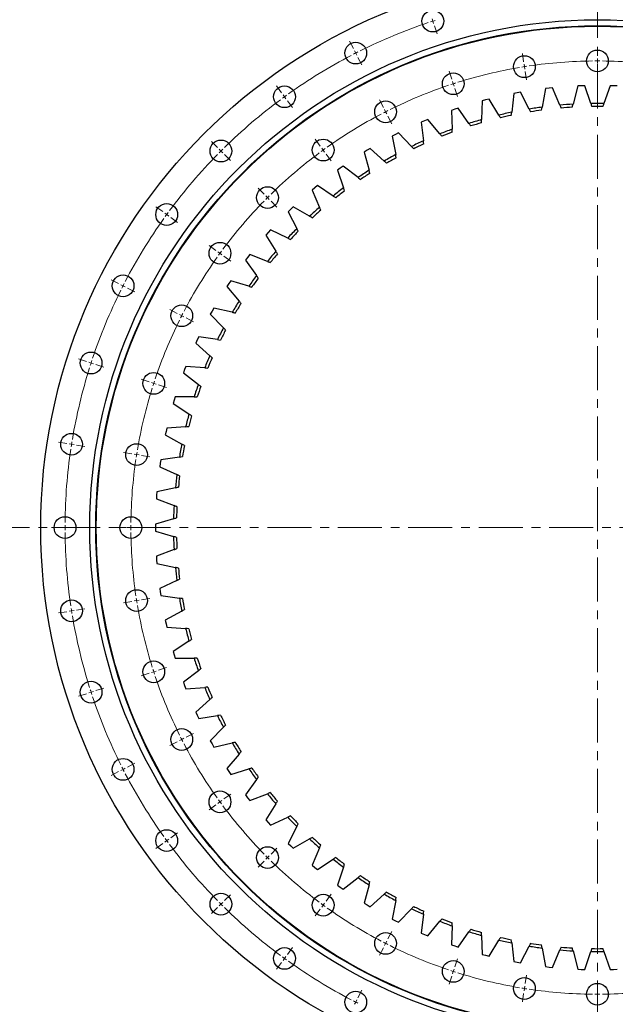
# Model space of a CAD drawing. Header units: millimetres. Extents: x 136 to 6498, y 4766 to 9347.
# Tile 4 of 10: x 876 to 1477, y 7829 to 8823. Entities that reach past the tile are written whole.
import ezdxf

# ---------------------------------------------------------------- set-up
doc = ezdxf.new("R2010")
doc.units = ezdxf.units.MM
doc.header["$LTSCALE"] = 20
doc.linetypes.add('CENTER', pattern=[10.16, 6.35, -1.27, 1.27, -1.27])

msp = doc.modelspace()

# ---------------------------------------------------------------- linework, layer by layer
at = {"linetype": 'CENTER', "lineweight": 18, "ltscale": 0.35}
for p, q in [((1459.35, 8919.97), (1459.35, 7700.33)), ((841.68, 8310.15), (2077.02, 8310.13))]:
    msp.add_line(p, q, dxfattribs=at)
at = {"color": 0, "linetype": 'Continuous', "lineweight": 18}
for p, q in [((1293.25, 8821.33), (1292.48, 8823.71)), ((1293.25, 8821.33), (1294.02, 8818.95)), ((1294.79, 8816.58), (1297.42, 8808.49)), ((1213.06, 8793.51), (1209.2, 8801.08)), ((1215.33, 8789.06), (1214.19, 8791.28)), ((1215.33, 8789.06), (1216.46, 8786.83)), ((1384.88, 8780.28), (1383.55, 8788.67)), ((1459.35, 8786.14), (1459.35, 8794.64)), ((1217.6, 8784.6), (1221.45, 8777.03)), ((1385.66, 8775.34), (1385.27, 8777.81)), ((1385.66, 8775.34), (1386.06, 8772.87)), ((1459.35, 8781.14), (1459.35, 8783.64)), ((1459.35, 8781.14), (1459.35, 8778.64)), ((1459.35, 8776.14), (1459.35, 8767.64)), ((1312.25, 8762.84), (1309.63, 8770.93)), ((1386.45, 8770.4), (1387.78, 8762.01)), ((1140.47, 8749.03), (1135.48, 8755.91)), ((1313.8, 8758.09), (1313.03, 8760.46)), ((1313.8, 8758.09), (1314.57, 8755.71)), ((1143.41, 8744.99), (1141.94, 8747.01)), ((1315.34, 8753.33), (1317.97, 8745.25)), ((1143.41, 8744.99), (1144.88, 8742.96)), ((1146.35, 8740.94), (1151.35, 8734.06)), ((1243.25, 8734.26), (1239.39, 8741.83)), ((1245.52, 8729.8), (1244.38, 8732.03)), ((1245.52, 8729.8), (1246.65, 8727.58)), ((1247.79, 8725.35), (1251.64, 8717.78)), ((1075.74, 8693.74), (1069.73, 8699.76)), ((1179.56, 8695.23), (1174.56, 8702.11)), ((1079.28, 8690.21), (1077.51, 8691.98)), ((1079.28, 8690.21), (1081.04, 8688.44)), ((1082.81, 8686.67), (1088.82, 8680.66)), ((1182.5, 8691.19), (1181.03, 8693.21)), ((1182.5, 8691.19), (1183.97, 8689.16)), ((1185.44, 8687.14), (1190.43, 8680.26)), ((1122.76, 8646.72), (1116.75, 8652.73)), ((1126.3, 8643.19), (1124.53, 8644.95)), ((1126.3, 8643.19), (1128.07, 8641.42)), ((1129.83, 8639.65), (1135.84, 8633.64)), ((1020.45, 8629.01), (1013.58, 8634.01)), ((1024.5, 8626.07), (1022.48, 8627.54)), ((1024.5, 8626.07), (1026.52, 8624.6)), ((1028.54, 8623.14), (1035.42, 8618.14)), ((1074.25, 8589.93), (1067.38, 8594.92)), ((1078.3, 8586.99), (1076.28, 8588.46)), ((1078.3, 8586.99), (1080.32, 8585.52)), ((1082.34, 8584.05), (1089.22, 8579.05)), ((975.97, 8556.43), (968.4, 8560.29)), ((980.43, 8554.16), (978.2, 8555.29)), ((980.43, 8554.16), (982.66, 8553.02)), ((984.88, 8551.89), (992.46, 8548.03)), ((1035.23, 8526.24), (1027.65, 8530.1)), ((1039.68, 8523.97), (1037.45, 8525.1)), ((1039.68, 8523.97), (1041.91, 8522.83)), ((1044.14, 8521.7), (1051.71, 8517.84)), ((943.4, 8477.78), (935.31, 8480.41)), ((948.15, 8476.24), (945.77, 8477.01)), ((948.15, 8476.24), (950.53, 8475.46)), ((952.91, 8474.69), (960.99, 8472.06)), ((1006.64, 8457.23), (998.56, 8459.86)), ((1011.4, 8455.69), (1009.02, 8456.46)), ((1011.4, 8455.69), (1013.78, 8454.91)), ((1016.15, 8454.14), (1024.24, 8451.51)), ((923.52, 8395.01), (915.13, 8396.33)), ((928.46, 8394.22), (925.99, 8394.61)), ((928.46, 8394.22), (930.93, 8393.83)), ((933.4, 8393.44), (941.8, 8392.11)), ((989.21, 8384.6), (980.81, 8385.93)), ((994.14, 8383.82), (991.68, 8384.21)), ((994.14, 8383.82), (996.61, 8383.43)), ((999.08, 8383.04), (1007.48, 8381.71)), ((916.85, 8310.14), (908.35, 8310.14)), ((921.85, 8310.14), (919.35, 8310.14)), ((921.85, 8310.14), (924.35, 8310.14)), ((926.85, 8310.14), (935.35, 8310.14)), ((983.35, 8310.14), (974.85, 8310.14)), ((988.35, 8310.14), (985.85, 8310.14)), ((988.35, 8310.14), (990.85, 8310.14)), ((993.35, 8310.14), (1001.85, 8310.14)), ((999.08, 8237.24), (1007.48, 8238.57)), ((989.21, 8235.68), (980.81, 8234.35)), ((994.14, 8236.46), (991.68, 8236.07)), ((994.14, 8236.46), (996.61, 8236.85)), ((923.52, 8225.27), (915.13, 8223.94)), ((928.46, 8226.06), (925.99, 8225.66)), ((928.46, 8226.06), (930.93, 8226.45)), ((933.4, 8226.84), (941.8, 8228.17)), ((1016.15, 8166.14), (1024.24, 8168.76)), ((1006.64, 8163.05), (998.56, 8160.42)), ((1011.4, 8164.59), (1009.02, 8163.82)), ((1011.4, 8164.59), (1013.78, 8165.37)), ((943.4, 8142.5), (935.31, 8139.87)), ((948.15, 8144.04), (945.77, 8143.27)), ((948.15, 8144.04), (950.53, 8144.82)), ((952.91, 8145.59), (960.99, 8148.21)), ((1044.14, 8098.58), (1051.71, 8102.44)), ((1035.23, 8094.04), (1027.65, 8090.18)), ((1039.68, 8096.31), (1037.45, 8095.18)), ((1039.68, 8096.31), (1041.91, 8097.44)), ((984.88, 8068.39), (992.46, 8072.25)), ((975.97, 8063.85), (968.4, 8059.99)), ((980.43, 8066.12), (978.2, 8064.98)), ((980.43, 8066.12), (982.66, 8067.25)), ((1082.34, 8036.23), (1089.22, 8041.23)), ((1074.25, 8030.35), (1067.38, 8025.36)), ((1078.3, 8033.29), (1076.28, 8031.82)), ((1078.3, 8033.29), (1080.32, 8034.76)), ((1028.54, 7997.14), (1035.42, 8002.14)), ((1020.45, 7991.27), (1013.58, 7986.27)), ((1024.5, 7994.2), (1022.48, 7992.74)), ((1024.5, 7994.2), (1026.52, 7995.67)), ((1129.83, 7980.63), (1135.84, 7986.64)), ((1122.76, 7973.56), (1116.75, 7967.55)), ((1126.3, 7977.09), (1124.53, 7975.32)), ((1126.3, 7977.09), (1128.07, 7978.86)), ((1079.28, 7930.07), (1081.04, 7931.84)), ((1082.81, 7933.61), (1088.82, 7939.62)), ((1182.5, 7929.09), (1183.97, 7931.12)), ((1185.44, 7933.14), (1190.43, 7940.01)), ((1075.74, 7926.53), (1069.73, 7920.52)), ((1079.28, 7930.07), (1077.51, 7928.3)), ((1179.56, 7925.05), (1174.56, 7918.17)), ((1182.5, 7929.09), (1181.03, 7927.07)), ((1247.79, 7894.93), (1251.64, 7902.5)), ((1245.52, 7890.48), (1244.38, 7888.25)), ((1245.52, 7890.48), (1246.65, 7892.7)), ((1146.35, 7879.34), (1151.35, 7886.21)), ((1243.25, 7886.02), (1239.39, 7878.45)), ((1140.47, 7871.25), (1135.48, 7864.37)), ((1143.41, 7875.29), (1141.94, 7873.27)), ((1143.41, 7875.29), (1144.88, 7877.32)), ((1315.34, 7866.95), (1317.97, 7875.03)), ((1313.8, 7862.19), (1313.03, 7859.81)), ((1313.8, 7862.19), (1314.57, 7864.57)), ((1312.25, 7857.44), (1309.63, 7849.35)), ((1386.45, 7849.88), (1387.78, 7858.27)), ((1459.35, 7844.14), (1459.35, 7852.64)), ((1217.6, 7835.68), (1221.45, 7843.25)), ((1385.66, 7844.94), (1385.27, 7842.47)), ((1385.66, 7844.94), (1386.06, 7847.41)), ((1459.35, 7839.14), (1459.35, 7841.64)), ((1215.33, 7831.22), (1214.19, 7829)), ((1215.33, 7831.22), (1216.46, 7833.45)), ((1384.88, 7840), (1383.55, 7831.6)), ((1459.35, 7839.14), (1459.35, 7836.64)), ((1459.35, 7834.14), (1459.35, 7825.64))]:
    msp.add_line(p, q, dxfattribs=at)
at = {"color": 7, "linetype": 'Continuous', "lineweight": 25}
for p, q in [((1439.49, 8755.86), (1434.73, 8737.43)), ((1443.05, 8756.03), (1439.49, 8755.86)), ((1446.61, 8756.12), (1443.05, 8756.03)), ((1452.71, 8738.09), (1446.61, 8756.12)), ((1472.08, 8756.12), (1465.99, 8738.09)), ((1475.64, 8756.03), (1472.08, 8756.12)), ((1479.2, 8755.86), (1475.64, 8756.03)), ((1374.8, 8748.22), (1372.78, 8729.29)), ((1378.3, 8748.9), (1374.8, 8748.22)), ((1381.81, 8749.52), (1378.3, 8748.9)), ((1390.47, 8732.56), (1381.81, 8749.52)), ((1407.01, 8753.22), (1403.61, 8734.49)), ((1410.55, 8753.65), (1407.01, 8753.22)), ((1414.09, 8754), (1410.55, 8753.65)), ((1421.48, 8736.46), (1414.09, 8754)), ((1343.05, 8740.88), (1342.41, 8721.86)), ((1346.49, 8741.82), (1343.05, 8740.88)), ((1349.95, 8742.68), (1346.49, 8741.82)), ((1359.82, 8726.41), (1349.95, 8742.68)), ((1315.28, 8732.43), (1311.92, 8731.24)), ((1311.92, 8731.24), (1312.67, 8712.22)), ((1318.67, 8733.54), (1315.28, 8732.43)), ((1329.7, 8718.03), (1318.67, 8733.54)), ((1284.84, 8720.79), (1281.57, 8719.36)), ((1281.57, 8719.36), (1283.71, 8700.44)), ((1288.13, 8722.15), (1284.84, 8720.79)), ((1300.27, 8707.48), (1288.13, 8722.15)), ((1255.33, 8706.95), (1252.18, 8705.29)), ((1258.52, 8708.55), (1255.33, 8706.95)), ((1271.69, 8694.81), (1258.52, 8708.55)), ((1252.18, 8705.29), (1255.69, 8686.58)), ((1226.91, 8691), (1223.89, 8689.11)), ((1223.89, 8689.11), (1228.76, 8670.71)), ((1229.97, 8692.83), (1226.91, 8691)), ((1244.11, 8680.08), (1229.97, 8692.83)), ((1199.73, 8673.02), (1196.85, 8670.92)), ((1196.85, 8670.92), (1203.05, 8652.92)), ((1202.65, 8675.06), (1199.73, 8673.02)), ((1217.68, 8663.38), (1202.65, 8675.06)), ((1173.93, 8653.1), (1171.22, 8650.79)), ((1171.22, 8650.79), (1178.71, 8633.29)), ((1176.69, 8655.35), (1173.93, 8653.1)), ((1192.54, 8644.8), (1176.69, 8655.35)), ((1149.66, 8631.35), (1147.12, 8628.85)), ((1147.12, 8628.85), (1155.87, 8611.95)), ((1152.25, 8633.8), (1149.66, 8631.35)), ((1168.82, 8624.43), (1152.25, 8633.8)), ((1127.04, 8607.89), (1124.69, 8605.21)), ((1129.44, 8610.52), (1127.04, 8607.89)), ((1146.66, 8602.39), (1129.44, 8610.52)), ((1124.69, 8605.21), (1134.65, 8588.99)), ((1106.19, 8582.84), (1104.04, 8579.99)), ((1104.04, 8579.99), (1115.16, 8564.55)), ((1108.4, 8585.63), (1106.19, 8582.84)), ((1126.16, 8578.78), (1108.4, 8585.63)), ((1087.23, 8556.33), (1085.29, 8553.34)), ((1089.22, 8559.28), (1087.23, 8556.33)), ((1107.44, 8553.74), (1089.22, 8559.28)), ((1085.29, 8553.34), (1097.51, 8538.74)), ((1070.25, 8528.51), (1068.54, 8525.39)), ((1072.02, 8531.6), (1070.25, 8528.51)), ((1090.59, 8527.41), (1072.02, 8531.6)), ((1068.54, 8525.39), (1081.79, 8511.72)), ((1055.35, 8499.53), (1053.87, 8496.28)), ((1056.89, 8502.74), (1055.35, 8499.53)), ((1075.72, 8499.91), (1056.89, 8502.74)), ((1053.87, 8496.28), (1068.08, 8483.62)), ((1042.6, 8469.53), (1041.36, 8466.19)), ((1043.91, 8472.85), (1042.6, 8469.53)), ((1062.89, 8471.4), (1043.91, 8472.85)), ((1041.36, 8466.19), (1056.46, 8454.6)), ((1032.08, 8438.69), (1031.09, 8435.26)), ((1033.14, 8442.09), (1032.08, 8438.69)), ((1052.17, 8442.03), (1033.14, 8442.09)), ((1031.09, 8435.26), (1046.99, 8424.81)), ((1024.64, 8410.62), (1023.83, 8407.15)), ((1043.63, 8411.96), (1024.64, 8410.62)), ((1023.83, 8407.15), (1023.09, 8403.67)), ((1023.09, 8403.67), (1039.72, 8394.4)), ((1018.47, 8378.62), (1017.91, 8375.1)), ((1037.31, 8381.34), (1018.47, 8378.62)), ((1017.91, 8375.1), (1017.43, 8371.57)), ((1017.43, 8371.57), (1034.69, 8363.55)), ((1033.24, 8350.34), (1014.65, 8346.26)), ((1014.35, 8342.71), (1014.13, 8339.15)), ((1014.13, 8339.15), (1031.92, 8332.4)), ((1014.65, 8346.26), (1014.35, 8342.71)), ((1031.44, 8319.13), (1013.2, 8313.7)), ((1013.2, 8313.7), (1013.16, 8310.14)), ((1013.16, 8310.14), (1013.2, 8306.58)), ((1013.2, 8306.58), (1031.44, 8301.15)), ((1031.92, 8287.87), (1014.13, 8281.13)), ((1014.13, 8281.13), (1014.35, 8277.57)), ((1014.35, 8277.57), (1014.65, 8274.02)), ((1014.65, 8274.02), (1033.24, 8269.93)), ((1034.69, 8256.73), (1017.43, 8248.71)), ((1017.43, 8248.71), (1017.91, 8245.17)), ((1017.91, 8245.17), (1018.47, 8241.65)), ((1018.47, 8241.65), (1037.31, 8238.94)), ((1039.72, 8225.88), (1023.09, 8216.61)), ((1023.09, 8216.61), (1023.83, 8213.13)), ((1023.83, 8213.13), (1024.64, 8209.65)), ((1024.64, 8209.65), (1043.63, 8208.32)), ((1046.99, 8195.47), (1031.09, 8185.02)), ((1031.09, 8185.02), (1032.08, 8181.59)), ((1032.08, 8181.59), (1033.14, 8178.19)), ((1033.14, 8178.19), (1052.17, 8178.25)), ((1056.46, 8165.68), (1041.36, 8154.09)), ((1041.36, 8154.09), (1042.6, 8150.75)), ((1042.6, 8150.75), (1043.91, 8147.43)), ((1043.91, 8147.43), (1062.89, 8148.88)), ((1068.08, 8136.66), (1053.87, 8123.99)), ((1053.87, 8123.99), (1055.35, 8120.75)), ((1055.35, 8120.75), (1056.89, 8117.54)), ((1056.89, 8117.54), (1075.72, 8120.37)), ((1081.79, 8108.56), (1068.54, 8094.89)), ((1068.54, 8094.89), (1070.25, 8091.77)), ((1070.25, 8091.77), (1072.02, 8088.68)), ((1072.02, 8088.68), (1090.59, 8092.87)), ((1097.51, 8081.54), (1085.29, 8066.94)), ((1085.29, 8066.94), (1087.23, 8063.95)), ((1087.23, 8063.95), (1089.22, 8061)), ((1089.22, 8061), (1107.44, 8066.53)), ((1115.16, 8055.73), (1104.04, 8040.29)), ((1104.04, 8040.29), (1106.19, 8037.44)), ((1108.4, 8034.64), (1126.16, 8041.5)), ((1106.19, 8037.44), (1108.4, 8034.64)), ((1134.65, 8031.29), (1124.69, 8015.07)), ((1124.69, 8015.07), (1127.04, 8012.39)), ((1127.04, 8012.39), (1129.44, 8009.76)), ((1129.44, 8009.76), (1146.66, 8017.89)), ((1155.87, 8008.33), (1147.12, 7991.43)), ((1147.12, 7991.43), (1149.66, 7988.93)), ((1152.25, 7986.48), (1168.82, 7995.85)), ((1149.66, 7988.93), (1152.25, 7986.48)), ((1178.71, 7986.98), (1171.22, 7969.49)), ((1176.69, 7964.93), (1192.54, 7975.48)), ((1171.22, 7969.49), (1173.93, 7967.18)), ((1173.93, 7967.18), (1176.69, 7964.93)), ((1203.05, 7967.36), (1196.85, 7949.36)), ((1202.65, 7945.22), (1217.68, 7956.9)), ((1196.85, 7949.36), (1199.73, 7947.26)), ((1199.73, 7947.26), (1202.65, 7945.22)), ((1228.76, 7949.57), (1223.89, 7931.17)), ((1229.97, 7927.45), (1244.11, 7940.2)), ((1223.89, 7931.17), (1226.91, 7929.28)), ((1255.69, 7933.7), (1252.18, 7914.99)), ((1226.91, 7929.28), (1229.97, 7927.45)), ((1258.52, 7911.73), (1271.69, 7925.47)), ((1252.18, 7914.99), (1255.33, 7913.33)), ((1255.33, 7913.33), (1258.52, 7911.73)), ((1283.71, 7919.84), (1281.57, 7900.92)), ((1288.13, 7898.13), (1300.27, 7912.8)), ((1281.57, 7900.92), (1284.84, 7899.49)), ((1312.67, 7908.06), (1311.92, 7889.04)), ((1318.67, 7886.74), (1329.7, 7902.25)), ((1284.84, 7899.49), (1288.13, 7898.13)), ((1342.41, 7898.42), (1343.05, 7879.4)), ((1349.95, 7877.6), (1359.82, 7893.87)), ((1372.78, 7890.99), (1374.8, 7872.06)), ((1311.92, 7889.04), (1315.28, 7887.85)), ((1315.28, 7887.85), (1318.67, 7886.74)), ((1381.81, 7870.76), (1390.47, 7887.72)), ((1403.61, 7885.78), (1407.01, 7867.06)), ((1414.09, 7866.28), (1421.48, 7883.82)), ((1434.73, 7882.85), (1439.49, 7864.42)), ((1446.61, 7864.16), (1452.71, 7882.19)), ((1465.99, 7882.19), (1472.08, 7864.16)), ((1343.05, 7879.4), (1346.49, 7878.46)), ((1346.49, 7878.46), (1349.95, 7877.6)), ((1374.8, 7872.06), (1378.3, 7871.38)), ((1378.3, 7871.38), (1381.81, 7870.76)), ((1407.01, 7867.06), (1410.55, 7866.63)), ((1410.55, 7866.63), (1414.09, 7866.28)), ((1439.49, 7864.42), (1443.05, 7864.25)), ((1443.05, 7864.25), (1446.61, 7864.16)), ((1472.08, 7864.16), (1475.64, 7864.25)), ((1475.64, 7864.25), (1479.2, 7864.42))]:
    msp.add_line(p, q, dxfattribs=at)
for centre, radius in [((1459.35, 8310.14), 562), ((1293.25, 8821.33), 11), ((1459.35, 8310.14), 512.5), ((1459.35, 8310.14), 506.5), ((1459.35, 8310.14), 506), ((1215.33, 8789.06), 11), ((1385.66, 8775.34), 11), ((1459.35, 8781.14), 11), ((1313.8, 8758.09), 11), ((1143.41, 8744.99), 11), ((1245.52, 8729.8), 11), ((1079.28, 8690.21), 11), ((1182.5, 8691.19), 11), ((1126.3, 8643.19), 11), ((1024.5, 8626.07), 11), ((1078.3, 8586.99), 11), ((980.43, 8554.16), 11), ((1039.68, 8523.97), 11), ((948.15, 8476.24), 11), ((1011.4, 8455.69), 11), ((928.46, 8394.22), 11), ((994.14, 8383.82), 11), ((921.85, 8310.14), 11), ((988.35, 8310.14), 11), ((994.14, 8236.46), 11), ((928.46, 8226.06), 11), ((1011.4, 8164.59), 11), ((948.15, 8144.04), 11), ((1039.68, 8096.31), 11), ((980.43, 8066.12), 11), ((1078.3, 8033.29), 11), ((1024.5, 7994.2), 11), ((1126.3, 7977.09), 11), ((1079.28, 7930.07), 11), ((1182.5, 7929.09), 11), ((1245.52, 7890.48), 11), ((1143.41, 7875.29), 11), ((1313.8, 7862.19), 11), ((1385.66, 7844.94), 11), ((1215.33, 7831.22), 11), ((1459.35, 7839.14), 11)]:
    msp.add_circle(centre, radius, dxfattribs=at)
at = {"color": 0, "linetype": 'Continuous', "lineweight": 18}
for radius, start, end in [(537.5, 108.53298, 116.46702), (537.5, 108, 108.26649), (537.5, 107.73351, 108), (537.5, 117.53298, 125.46702), (537.5, 117, 117.26649), (537.5, 116.73351, 117), (471, 99, 99.30412), (471, 98.69588, 99), (471, 90.60824, 98.39176), (471, 90, 90.30412), (471, 89.69588, 90), (471, 81.60824, 89.39176), (471, 99.60824, 107.39176), (471, 108.60824, 116.39176), (471, 108, 108.30412), (471, 107.69588, 108), (537.5, 125.73351, 126), (537.5, 126.53298, 134.46702), (537.5, 126, 126.26649), (471, 117.60824, 125.39176), (471, 117, 117.30412), (471, 116.69588, 117), (537.5, 135.53298, 143.46702), (537.5, 135, 135.26649), (537.5, 134.73351, 135), (471, 126.60824, 134.39176), (471, 126, 126.30412), (471, 125.69588, 126), (471, 135.60824, 143.39176), (471, 135, 135.30412), (471, 134.69588, 135), (537.5, 144, 144.26649), (537.5, 143.73351, 144), (537.5, 144.53298, 152.46702), (471, 144, 144.30412), (471, 143.69588, 144), (471, 144.60824, 152.39176), (537.5, 152.73351, 153), (537.5, 153.53298, 161.46702), (537.5, 153, 153.26649), (471, 153.60824, 161.39176), (471, 153, 153.30412), (471, 152.69588, 153), (537.5, 161.73351, 162), (537.5, 162.53298, 170.46702), (537.5, 162, 162.26649), (471, 161.69588, 162), (471, 162.60824, 170.39176), (471, 162, 162.30412), (537.5, 171.53298, 179.46702), (537.5, 171, 171.26649), (537.5, 170.73351, 171), (471, 171.60824, 179.39176), (471, 171, 171.30412), (471, 170.69588, 171), (537.5, 179.73351, 180), (537.5, 180, 180.26649), (471, 179.69588, 180), (471, 180, 180.30412), (537.5, 180.53298, 188.46702), (471, 180.60824, 188.39176), (471, 188.69588, 189), (537.5, 188.73351, 189), (471, 189, 189.30412), (471, 189.60824, 197.39176), (537.5, 189, 189.26649), (537.5, 189.53298, 197.46702), (471, 197.69588, 198), (471, 198, 198.30412), (471, 198.60824, 206.39176), (537.5, 197.73351, 198), (537.5, 198, 198.26649), (537.5, 198.53298, 206.46702), (471, 206.69588, 207), (471, 207, 207.30412), (471, 207.60824, 215.39176), (537.5, 206.73351, 207), (537.5, 207, 207.26649), (537.5, 207.53298, 215.46702), (471, 215.69588, 216), (471, 216, 216.30412), (471, 216.60824, 224.39176), (537.5, 215.73351, 216), (537.5, 216, 216.26649), (537.5, 216.53298, 224.46702), (471, 224.69588, 225), (471, 225, 225.30412), (471, 225.60824, 233.39176), (537.5, 224.73351, 225), (471, 233.69588, 234), (537.5, 225, 225.26649), (537.5, 225.53298, 233.46702), (471, 234, 234.30412), (471, 234.60824, 242.39176), (471, 242.69588, 243), (471, 243, 243.30412), (471, 243.60824, 251.39176), (537.5, 233.73351, 234), (537.5, 234, 234.26649), (537.5, 234.53298, 242.46702), (471, 251.69588, 252), (471, 252, 252.30412), (471, 252.60824, 260.39176), (471, 260.69588, 261), (471, 261, 261.30412), (471, 261.60824, 269.39176), (471, 270.60824, 278.39176), (537.5, 242.73351, 243), (537.5, 243, 243.26649), (471, 269.69588, 270), (471, 270, 270.30412)]:
    msp.add_arc((1459.35, 8310.14), radius, start, end, dxfattribs=at)
at = {"color": 7, "linetype": 'Continuous', "lineweight": 25}
for radius, start, end in [(428, 93.29709, 95.075), (428, 89.11105, 90.88895), (428, 101.66919, 103.44709), (425, 101.79893, 103.31735), (428, 97.48314, 99.26105), (425, 97.61288, 99.13131), (425, 93.42683, 94.94526), (425, 89.24079, 90.75921), (428, 105.85523, 107.63314), (425, 105.98497, 107.5034), (428, 110.04128, 111.81919), (425, 110.17102, 111.68945), (428, 114.22733, 116.00523), (425, 114.35707, 115.87549), (428, 118.41337, 120.19128), (425, 118.54311, 120.06154), (428, 122.59942, 124.37733), (425, 122.72916, 124.24759), (428, 126.78546, 128.56337), (425, 126.9152, 128.43363), (428, 130.97151, 132.74942), (425, 131.10125, 132.61968), (428, 135.15756, 136.93547), (425, 135.2873, 136.80573), (428, 139.3436, 141.12151), (425, 139.47334, 140.99177), (428, 143.52965, 145.30756), (425, 143.65939, 145.17782), (428, 147.7157, 149.49361), (425, 147.84544, 149.36387), (428, 151.90174, 153.67965), (425, 152.03148, 153.54991), (428, 156.08779, 157.8657), (425, 156.21753, 157.73596), (428, 160.27384, 162.05174), (425, 160.40358, 161.922), (428, 164.45988, 166.23779), (425, 164.58962, 166.10805), (428, 168.64593, 170.42384), (425, 168.77567, 170.2941), (428, 172.83198, 174.60988), (425, 172.96172, 174.48014), (428, 177.01802, 178.79593), (425, 177.14776, 178.66619), (428, 181.20407, 182.98198), (425, 181.33381, 182.85224), (428, 185.39012, 187.16802), (425, 185.51986, 187.03828), (428, 189.57616, 191.35407), (425, 189.7059, 191.22433), (428, 193.76221, 195.54012), (425, 193.89195, 195.41038), (428, 197.94826, 199.72616), (425, 198.078, 199.59642), (428, 202.1343, 203.91221), (425, 202.26404, 203.78247), (428, 206.32035, 208.09826), (425, 206.45009, 207.96852), (428, 210.50639, 212.2843), (425, 210.63613, 212.15456), (428, 214.69244, 216.47035), (425, 214.82218, 216.34061), (428, 218.87849, 220.6564), (425, 219.00823, 220.52666), (428, 223.06453, 224.84244), (425, 223.19427, 224.7127), (428, 227.25058, 229.02849), (425, 227.38032, 228.89875), (428, 231.43663, 233.21454), (425, 231.56637, 233.0848), (428, 235.62267, 237.40058), (425, 235.75241, 237.27084), (428, 239.80872, 241.58663), (425, 239.93846, 241.45689), (428, 243.99477, 245.77267), (425, 244.12451, 245.64293), (428, 248.18081, 249.95872), (425, 248.31055, 249.82898), (428, 252.36686, 254.14477), (425, 252.4966, 254.01503), (428, 256.55291, 258.33081), (425, 256.68265, 258.20107), (425, 260.86869, 262.38712), (428, 260.73895, 262.51686), (428, 264.925, 266.70291), (425, 265.05474, 266.57317), (428, 269.11105, 270.88895), (425, 269.24079, 270.75921)]:
    msp.add_arc((1459.35, 8310.14), radius, start, end, dxfattribs=at)
for points in [[(1421.48, 8736.46), (1421.89, 8735.49), (1422.3, 8734.53), (1422.71, 8733.56)], [(1433.94, 8734.38), (1434.2, 8735.4), (1434.47, 8736.41), (1434.73, 8737.43)], [(1452.71, 8738.09), (1453.04, 8737.09), (1453.38, 8736.1), (1453.71, 8735.1)], [(1464.98, 8735.1), (1465.31, 8736.1), (1465.65, 8737.09), (1465.99, 8738.09)], [(1359.82, 8726.41), (1360.36, 8725.51), (1360.9, 8724.61), (1361.45, 8723.71)], [(1372.44, 8726.16), (1372.55, 8727.2), (1372.67, 8728.25), (1372.78, 8729.29)], [(1390.47, 8732.56), (1390.94, 8731.63), (1391.42, 8730.69), (1391.9, 8729.75)], [(1403.04, 8731.39), (1403.23, 8732.43), (1403.42, 8733.46), (1403.61, 8734.49)], [(1329.7, 8718.03), (1330.3, 8717.17), (1330.91, 8716.32), (1331.52, 8715.46)], [(1342.31, 8718.71), (1342.34, 8719.76), (1342.38, 8720.81), (1342.41, 8721.86)], [(1300.27, 8707.48), (1300.94, 8706.67), (1301.61, 8705.86), (1302.28, 8705.05)], [(1312.8, 8709.07), (1312.75, 8710.12), (1312.71, 8711.17), (1312.67, 8712.22)], [(1284.07, 8697.31), (1283.95, 8698.36), (1283.83, 8699.4), (1283.71, 8700.44)], [(1256.27, 8683.48), (1256.08, 8684.52), (1255.88, 8685.55), (1255.69, 8686.58)], [(1271.69, 8694.81), (1272.41, 8694.05), (1273.14, 8693.29), (1273.87, 8692.53)], [(1244.11, 8680.08), (1244.89, 8679.38), (1245.67, 8678.68), (1246.45, 8677.97)], [(1229.56, 8667.66), (1229.29, 8668.68), (1229.02, 8669.7), (1228.76, 8670.71)], [(1217.68, 8663.38), (1218.51, 8662.74), (1219.34, 8662.09), (1220.17, 8661.45)], [(1204.08, 8649.94), (1203.73, 8650.93), (1203.39, 8651.92), (1203.05, 8652.92)], [(1192.54, 8644.8), (1193.41, 8644.22), (1194.29, 8643.64), (1195.16, 8643.05)], [(1179.95, 8630.4), (1179.54, 8631.36), (1179.13, 8632.33), (1178.71, 8633.29)], [(1168.82, 8624.43), (1169.74, 8623.92), (1170.65, 8623.4), (1171.57, 8622.88)], [(1157.32, 8609.15), (1156.84, 8610.08), (1156.36, 8611.02), (1155.87, 8611.95)], [(1146.66, 8602.39), (1147.6, 8601.94), (1148.55, 8601.49), (1149.5, 8601.04)], [(1136.3, 8586.31), (1135.75, 8587.2), (1135.2, 8588.1), (1134.65, 8588.99)], [(1126.16, 8578.78), (1127.14, 8578.4), (1128.12, 8578.03), (1129.1, 8577.65)], [(1117, 8561.99), (1116.39, 8562.84), (1115.78, 8563.69), (1115.16, 8564.55)], [(1107.44, 8553.74), (1108.44, 8553.44), (1109.45, 8553.13), (1110.45, 8552.83)], [(1099.53, 8536.33), (1098.86, 8537.13), (1098.19, 8537.94), (1097.51, 8538.74)], [(1090.59, 8527.41), (1091.62, 8527.18), (1092.64, 8526.94), (1093.67, 8526.71)], [(1083.98, 8509.46), (1083.25, 8510.21), (1082.52, 8510.97), (1081.79, 8511.72)], [(1075.72, 8499.91), (1076.76, 8499.75), (1077.79, 8499.6), (1078.83, 8499.44)], [(1070.44, 8481.53), (1069.65, 8482.23), (1068.87, 8482.92), (1068.08, 8483.62)], [(1062.89, 8471.4), (1063.93, 8471.32), (1064.98, 8471.24), (1066.03, 8471.16)], [(1058.96, 8452.68), (1058.13, 8453.32), (1057.3, 8453.96), (1056.46, 8454.6)], [(1052.17, 8442.03), (1053.22, 8442.03), (1054.27, 8442.02), (1055.33, 8442.02)], [(1049.63, 8423.08), (1048.75, 8423.65), (1047.87, 8424.23), (1046.99, 8424.81)], [(1043.63, 8411.96), (1044.68, 8412.03), (1045.73, 8412.1), (1046.78, 8412.18)], [(1042.47, 8392.87), (1041.56, 8393.38), (1040.64, 8393.89), (1039.72, 8394.4)], [(1037.31, 8381.34), (1038.35, 8381.49), (1039.39, 8381.64), (1040.43, 8381.79)], [(1037.55, 8362.22), (1036.6, 8362.66), (1035.64, 8363.1), (1034.69, 8363.55)], [(1033.24, 8350.34), (1034.26, 8350.57), (1035.29, 8350.8), (1036.32, 8351.02)], [(1034.87, 8331.29), (1033.89, 8331.66), (1032.91, 8332.03), (1031.92, 8332.4)], [(1031.44, 8319.13), (1032.45, 8319.43), (1033.45, 8319.73), (1034.46, 8320.03)], [(1034.46, 8300.25), (1033.45, 8300.55), (1032.45, 8300.85), (1031.44, 8301.15)], [(1031.92, 8287.87), (1032.91, 8288.25), (1033.89, 8288.62), (1034.87, 8288.99)], [(1036.32, 8269.26), (1035.29, 8269.48), (1034.26, 8269.71), (1033.24, 8269.93)], [(1034.69, 8256.73), (1035.64, 8257.18), (1036.6, 8257.62), (1037.55, 8258.06)], [(1040.43, 8238.49), (1039.39, 8238.64), (1038.35, 8238.79), (1037.31, 8238.94)], [(1039.72, 8225.88), (1040.64, 8226.39), (1041.56, 8226.9), (1042.47, 8227.41)], [(1046.78, 8208.1), (1045.73, 8208.17), (1044.68, 8208.25), (1043.63, 8208.32)], [(1046.99, 8195.47), (1047.87, 8196.05), (1048.75, 8196.63), (1049.63, 8197.2)], [(1055.33, 8178.26), (1054.27, 8178.25), (1053.22, 8178.25), (1052.17, 8178.25)], [(1056.46, 8165.68), (1057.3, 8166.32), (1058.13, 8166.96), (1058.96, 8167.6)], [(1066.03, 8149.12), (1064.98, 8149.04), (1063.93, 8148.96), (1062.89, 8148.88)], [(1068.08, 8136.66), (1068.87, 8137.35), (1069.65, 8138.05), (1070.44, 8138.75)], [(1078.83, 8120.84), (1077.79, 8120.68), (1076.76, 8120.52), (1075.72, 8120.37)], [(1081.79, 8108.56), (1082.52, 8109.31), (1083.25, 8110.07), (1083.98, 8110.82)], [(1093.67, 8093.57), (1092.64, 8093.33), (1091.62, 8093.1), (1090.59, 8092.87)], [(1097.51, 8081.54), (1098.19, 8082.34), (1098.86, 8083.15), (1099.53, 8083.95)], [(1110.45, 8067.45), (1109.45, 8067.15), (1108.44, 8066.84), (1107.44, 8066.53)], [(1115.16, 8055.73), (1115.78, 8056.59), (1116.39, 8057.44), (1117, 8058.29)], [(1129.1, 8042.63), (1128.12, 8042.25), (1127.14, 8041.87), (1126.16, 8041.5)], [(1134.65, 8031.29), (1135.2, 8032.18), (1135.75, 8033.08), (1136.3, 8033.97)], [(1149.5, 8019.24), (1148.55, 8018.79), (1147.6, 8018.34), (1146.66, 8017.89)], [(1155.87, 8008.33), (1156.36, 8009.26), (1156.84, 8010.2), (1157.32, 8011.13)], [(1171.57, 7997.4), (1170.65, 7996.88), (1169.74, 7996.36), (1168.82, 7995.85)], [(1178.71, 7986.98), (1179.13, 7987.95), (1179.54, 7988.92), (1179.95, 7989.88)], [(1195.16, 7977.22), (1194.29, 7976.64), (1193.41, 7976.06), (1192.54, 7975.48)], [(1203.05, 7967.36), (1203.39, 7968.35), (1203.73, 7969.35), (1204.08, 7970.34)], [(1220.17, 7958.83), (1219.34, 7958.18), (1218.51, 7957.54), (1217.68, 7956.9)], [(1228.76, 7949.57), (1229.02, 7950.58), (1229.29, 7951.6), (1229.56, 7952.61)], [(1246.45, 7942.31), (1245.67, 7941.6), (1244.89, 7940.9), (1244.11, 7940.2)], [(1255.69, 7933.7), (1255.88, 7934.73), (1256.08, 7935.76), (1256.27, 7936.79)], [(1273.87, 7927.75), (1273.14, 7926.99), (1272.41, 7926.23), (1271.69, 7925.47)], [(1283.71, 7919.84), (1283.83, 7920.88), (1283.95, 7921.92), (1284.07, 7922.97)], [(1302.28, 7915.23), (1301.61, 7914.42), (1300.94, 7913.61), (1300.27, 7912.8)], [(1312.67, 7908.06), (1312.71, 7909.11), (1312.75, 7910.16), (1312.8, 7911.21)], [(1331.52, 7904.82), (1330.91, 7903.96), (1330.3, 7903.1), (1329.7, 7902.25)], [(1342.41, 7898.42), (1342.38, 7899.47), (1342.34, 7900.52), (1342.31, 7901.57)], [(1361.45, 7896.57), (1360.9, 7895.67), (1360.36, 7894.77), (1359.82, 7893.87)], [(1372.78, 7890.99), (1372.67, 7892.03), (1372.55, 7893.07), (1372.44, 7894.12)], [(1391.9, 7890.53), (1391.42, 7889.59), (1390.94, 7888.65), (1390.47, 7887.72)], [(1403.61, 7885.78), (1403.42, 7886.82), (1403.23, 7887.85), (1403.04, 7888.89)], [(1422.71, 7886.72), (1422.3, 7885.75), (1421.89, 7884.79), (1421.48, 7883.82)], [(1434.73, 7882.85), (1434.47, 7883.86), (1434.2, 7884.88), (1433.94, 7885.9)], [(1453.71, 7885.18), (1453.38, 7884.18), (1453.04, 7883.19), (1452.71, 7882.19)], [(1465.99, 7882.19), (1465.65, 7883.19), (1465.31, 7884.18), (1464.98, 7885.18)]]:
    msp.add_open_spline(points, degree=3, dxfattribs=at)

doc.saveas('drawing.dxf')
